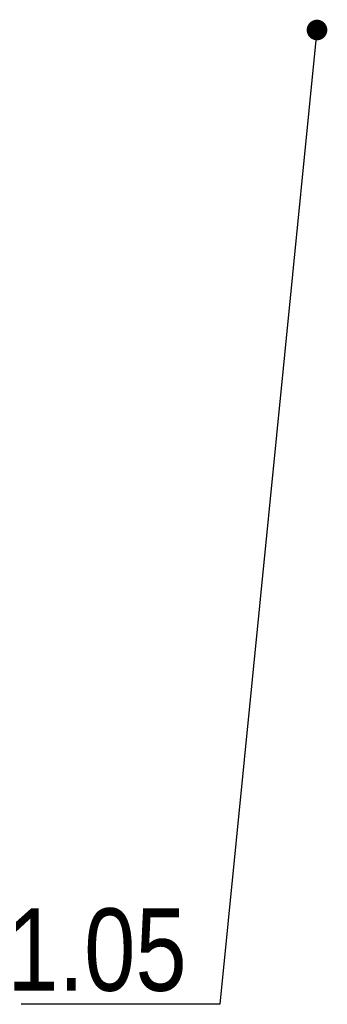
# Model space of a CAD drawing. Header units: millimetres. Extents: x 161070 to 520640, y 9197 to 248394.
# Tile 137 of 137: x 519895 to 520640, y 108616 to 111005. Entities that reach past the tile are written whole.
import ezdxf

# ---------------------------------------------------------------- set-up
doc = ezdxf.new("R2010")
doc.units = ezdxf.units.MM
doc.header["$LTSCALE"] = 10
doc.layers.add('VZT Privod-pozice_odkaz', color=7, linetype='Continuous')
doc.layers.add('VZT Privod-pozice_text', color=7, linetype='Continuous')
doc.styles.add('Arial', font='arial.ttf')
doc.styles.get("Standard").update_dxf_attribs({"font": 'ic-simplex.shx', "width": 0.8})
doc.dimstyles.new('CADKON', dxfattribs={"dimscale": 50, "dimtxt": 2.5, "dimasz": 2.5, "dimexe": 1.8, "dimexo": 5, "dimgap": 0.6, "dimtad": 1, "dimrnd": 1, "dimtxsty": 'Standard', "dimblk1": 'ARCHTICK', "dimblk2": 'ARCHTICK', "dimsah": 1, "dimcen": 2.5, "dimadec": 1, "dimazin": 2, "dimtfac": 1, "dimtdec": 4, "dimtix": 1, "dimtmove": 1, "dimatfit": 3, "dimldrblk": 'OPEN30', "dimfxl": 5, "dimtolj": 1, "dimarcsym": 0})

# ---------------------------------------------------------------- blocks, each defined once
blk = doc.blocks.new('_ArchTick')
at = {"color": 0, "const_width": 0.15}
blk.add_lwpolyline([(-0.5, -0.5), (0.5, 0.5)], dxfattribs=at)

msp = doc.modelspace()

# ---------------------------------------------------------------- texts
at = {"layer": 'VZT Privod-pozice_text', "color": 210, "insert": (520299.5, 108645.8), "char_height": 200, "width": 398.6, "attachment_point": 9, "style": 'Arial'}
msp.add_mtext('{\\W0.8;1.05}', dxfattribs=at)

# ---------------------------------------------------------------- leaders
at = {"layer": 'VZT Privod-pozice_odkaz', "color": 102, "annotation_type": 0, "has_hookline": 1, "hookline_direction": 1, "text_width": 401.3}
msp.add_leader([(520615.4, 110980.4), (520379.5, 108615.8), (520329.5, 108615.8)], dimstyle='CADKON', override={"dimscale": 50, "dimasz": 1, "dimgap": 0.6, "dimldrblk": 'Dot'}, dxfattribs=at)

doc.saveas('drawing.dxf')
